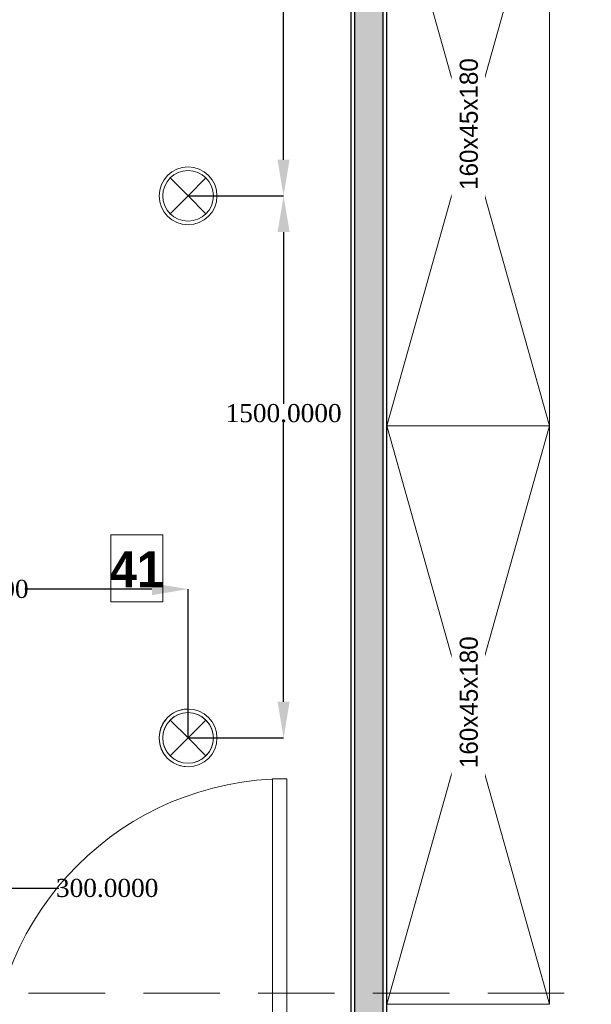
# Model space of a CAD drawing. Header units: millimetres. Extents: x 0 to 88385, y 0 to 41127.
# Tile 71 of 244: x 44652 to 46233, y 26807 to 29532. Entities that reach past the tile are written whole.
import ezdxf
from ezdxf import colors
from ezdxf.entities.mleader import LeaderData, LeaderLine
from ezdxf.math import Vec2, Vec3

# ---------------------------------------------------------------- set-up
doc = ezdxf.new("R2010")
doc.units = ezdxf.units.MM
doc.header["$MEASUREMENT"] = 0
doc.set_wipeout_variables(frame=1)
doc.linetypes.add('Hidden', pattern=[317.5, 211.666667, -105.833333])
doc.linetypes.add('Wipeout_Contour', pattern=[1000, 0, -1000])
for name, color, linetype in [('- განათება', 7, 'Continuous'), ('- საშტეფცელო როზეტები', 7, 'Continuous'), ('New_Structural - Bearing', 7, 'Continuous'), ('Structural - Bearing', 7, 'Continuous')]:
    doc.layers.add(name, color=color, linetype=linetype)
for name, color, linetype, lineweight in [('New_Annotation - Text_Pen_No__1', 7, 'Continuous', 13), ('New_Annotation - Text_Pen_No__20', 1, 'Continuous', 0), ('New_Archicad Doors_Pen_No__1', 7, 'Continuous', 13), ('New_Interior - Furniture _Pen_No__1', 7, 'Continuous', 13), ('New_Structural - Bearing_Pen_No__1', 7, 'Continuous', 13)]:
    doc.layers.add(name, color=color, linetype=linetype, lineweight=lineweight)
for name, color, linetype, lineweight, true_color in [('New_Interior - Lamp_Pen_No__77', 7, 'Continuous', 20, 0xffeb28), ('New_Structural - Bearing_Pen_No__5', 7, 'Continuous', 25, 0x40a5ff), ('New_Structural - Bearing_Pen_No__57', 7, 'Continuous', 25, 0xdcd214), ('Structural - Bearing_Pen_No__81', 7, 'Continuous', 20, 0x6a6a6a)]:
    doc.layers.add(name, color=color, linetype=linetype, lineweight=lineweight, true_color=true_color)
doc.styles.add('GENERATED_STYLE_2', font='txt')
doc.styles.add('GENERATED_STYLE_3', font='txt')
doc.styles.get("Standard").update_dxf_attribs({"font": 'sylfaen.ttf'})
doc.dimstyles.get("Standard").update_dxf_attribs({"dimtxt": 0.18, "dimasz": 0.18, "dimexe": 0.18, "dimexo": 0.0625, "dimgap": 0.09, "dimtad": 0, "dimtih": 1, "dimtoh": 1, "dimdec": 4, "dimzin": 0, "dimdsep": 46, "dimtxsty": 'Standard', "dimcen": 0.09, "dimadec": 0, "dimazin": 0, "dimtfac": 1, "dimtdec": 4, "dimtofl": 0, "dimtmove": 0, "dimatfit": 3, "dimfxl": 1, "dimtolj": 1, "dimtzin": 0, "dimarcsym": 0})

# ---------------------------------------------------------------- blocks, each defined once
blk = doc.blocks.new('Wall_63', base_point=(-38672.6, 22843.6))
at = {"layer": 'New_Structural - Bearing_Pen_No__57', "linetype": 'Continuous', "lineweight": 25, "true_color": 0xdcd214}
blk.add_hatch(color=52, dxfattribs=at).paths.add_polyline_path([(-38582.6, 30175.2), (-38662.6, 30175.2), (-38662.6, 22933.6), (-38582.6, 22933.6)])
at = {"layer": 'New_Structural - Bearing_Pen_No__5', "color": 161, "linetype": 'Continuous', "lineweight": 25, "true_color": 0x40a5ff}
for p, q in [((-38662.6, 30175.2), (-38662.6, 22933.6)), ((-38582.6, 22943.6), (-38582.6, 30175.2))]:
    blk.add_line(p, q, dxfattribs=at)
at = {"layer": 'New_Structural - Bearing_Pen_No__5', "color": 161, "linetype": 'Continuous', "lineweight": 25, "true_color": 0x40a5ff, "flags": 128}
for points in [[(-38672.6, 30175.2), (-38672.6, 26611.8)], [(-38572.6, 22943.6), (-38572.6, 30008.2)]]:
    blk.add_lwpolyline(points, dxfattribs=at)
blk = doc.blocks.new('Door_3')
at = {"layer": 'New_Archicad Doors_Pen_No__1', "color": 7, "linetype": 'Continuous', "lineweight": 13}
for p, q in [((370, 0), (370, 820)), ((370, 820), (410, 820)), ((410, 820), (410, 0)), ((-487, 0), (-487, 19)), ((-487, 19), (-437, 19)), ((-437, 0), (-487, 0)), ((-450, 0), (-487, 0)), ((-450, 0), (-487, 0)), ((-410, 0), (-450, 0)), ((-450, 0), (-450, -115)), ((-450, 0), (-450, -10)), ((-450, 0), (-450, -10)), ((-437, 19), (-437, 0)), ((-410, -115), (-410, 0)), ((410, 0), (370, 0)), ((450, 0), (410, 0)), ((410, 0), (410, -115)), ((437, 19), (487, 19)), ((437, 0), (437, 19)), ((487, 0), (437, 0)), ((450, -115), (450, 0)), ((450, 0), (450, -10)), ((450, 0), (450, -10)), ((450, 0), (487, 0)), ((450, 0), (487, 0)), ((487, 19), (487, 0)), ((-450, -10), (-450, -90)), ((-450, -10), (-450, -90)), ((450, -10), (450, -90)), ((450, -10), (450, -90)), ((-487, -119), (-487, -100)), ((-487, -100), (-437, -100)), ((-450, -100), (-487, -100)), ((-450, -100), (-487, -100)), ((-450, -90), (-450, -100)), ((-450, -90), (-450, -100)), ((-437, -100), (-437, -119)), ((437, -100), (487, -100)), ((437, -119), (437, -100)), ((450, -90), (450, -100)), ((450, -90), (450, -100)), ((450, -100), (487, -100)), ((450, -100), (487, -100)), ((487, -100), (487, -119)), ((-437, -119), (-487, -119)), ((-450, -115), (-410, -115)), ((410, -115), (450, -115)), ((487, -119), (437, -119))]:
    blk.add_line(p, q, dxfattribs=at)
blk.add_arc((410, 0), 820, 90, 180, dxfattribs=at)
blk = doc.blocks.new('Wall_76', base_point=(-38672.6, 26511.8))
at = {"layer": 'New_Structural - Bearing_Pen_No__57', "linetype": 'Continuous', "lineweight": 25, "true_color": 0xdcd214}
for points in [[(-40783.8, 26521.8), (-39709, 26521.8), (-39709, 26601.8), (-40783.8, 26601.8)], [(-38809, 26521.8), (-38672.6, 26521.8), (-38672.6, 26601.8), (-38809, 26601.8)]]:
    blk.add_hatch(color=52, dxfattribs=at).paths.add_polyline_path(points)
at = {"layer": 'New_Structural - Bearing_Pen_No__1', "color": 7, "linetype": 'Continuous', "lineweight": 13}
for p, q in [((-39709, 26611.8), (-39709, 26601.8)), ((-39709, 26601.8), (-39709, 26521.8)), ((-38809, 26611.8), (-38809, 26601.8)), ((-38809, 26601.8), (-38809, 26521.8)), ((-39709, 26521.8), (-39709, 26511.8)), ((-38809, 26521.8), (-38809, 26511.8))]:
    blk.add_line(p, q, dxfattribs=at)
at = {"layer": 'New_Structural - Bearing_Pen_No__1', "color": 7, "linetype": 'Continuous', "lineweight": 13, "flags": 128}
for points in [[(-40783.8, 26521.8), (-40783.8, 26601.8)], [(-38672.6, 26521.8), (-38672.6, 26601.8)]]:
    blk.add_lwpolyline(points, dxfattribs=at)
at = {"layer": 'New_Structural - Bearing_Pen_No__5', "color": 161, "linetype": 'Continuous', "lineweight": 25, "true_color": 0x40a5ff}
for p, q in [((-39709, 26601.8), (-40783.8, 26601.8)), ((-39709, 26611.8), (-39746, 26611.8)), ((-38809, 26611.8), (-38772, 26611.8)), ((-38672.6, 26601.8), (-38809, 26601.8)), ((-40783.8, 26521.8), (-39709, 26521.8)), ((-39709, 26511.8), (-39746, 26511.8)), ((-38809, 26521.8), (-38672.6, 26521.8)), ((-38809, 26511.8), (-38772, 26511.8))]:
    blk.add_line(p, q, dxfattribs=at)
at = {"layer": 'New_Structural - Bearing_Pen_No__5', "color": 161, "linetype": 'Continuous', "lineweight": 25, "true_color": 0x40a5ff, "flags": 128}
for points in [[(-39709, 26611.8), (-40783.8, 26611.8)], [(-38672.6, 26611.8), (-38809, 26611.8)], [(-40783.8, 26511.8), (-39709, 26511.8)], [(-38809, 26511.8), (-38672.6, 26511.8)]]:
    blk.add_lwpolyline(points, dxfattribs=at)
at = {"layer": 'New_Archicad Doors_Pen_No__1', "color": 7, "linetype": 'Continuous', "lineweight": 13, "zscale": 1000}
blk.add_blockref('Door_3', (-39259, 26611.8), dxfattribs=at)
blk = doc.blocks.new('Wardrobe 01_2')
at = {"layer": 'New_Interior - Furniture _Pen_No__1', "color": 7, "linetype": 'Continuous', "lineweight": 13}
for p, q in [((1600, 0), (0, 450)), ((0, 0), (1600, 450))]:
    blk.add_line(p, q, dxfattribs=at)
at = {"layer": 'New_Interior - Furniture _Pen_No__1', "color": 7, "linetype": 'Continuous', "lineweight": 13, "flags": 128}
blk.add_lwpolyline([(0, 0), (1600, 0), (1600, 450), (0, 450)], close=True, dxfattribs=at)
blk = doc.blocks.new('Beam_12', base_point=(-47008.8, 26663))
at = {"layer": 'Structural - Bearing_Pen_No__81', "color": 251, "linetype": 'Hidden', "lineweight": 20, "true_color": 0x6a6a6a}
blk.add_line((-40833.8, 26838), (-35183.8, 26838), dxfattribs=at)
blk = doc.blocks.new('Recessed Spot')
at = {"layer": 'New_Interior - Lamp_Pen_No__77', "color": 2, "linetype": 'Continuous', "lineweight": 20, "true_color": 0xffeb28}
for q in [(-49.5, 49.5), (49.5, 49.5), (-49.5, -49.5), (49.5, -49.5)]:
    blk.add_line((0, 0), q, dxfattribs=at)
at = {"layer": 'New_Interior - Lamp_Pen_No__77', "color": 2, "linetype": 'Continuous', "lineweight": 20, "true_color": 0xffeb28, "flags": 128}
blk.add_lwpolyline([(80, 0, 1), (-80, 0, 1)], format="xyb", close=True, dxfattribs=at)
at = {"layer": 'New_Interior - Lamp_Pen_No__77', "color": 2, "linetype": 'Continuous', "lineweight": 20, "true_color": 0xffeb28}
blk.add_circle((0, 0), 70, dxfattribs=at)
blk = doc.blocks.new('*D532')
at = {"layer": '- საშტეფცელო როზეტები', "color": 0, "lineweight": -2, "transparency": 16777216}
for p, q in [((44231.2, 26624.8), (44231.2, 27129.2)), ((44331.2, 27129), (44431.2, 27129)), ((44531.2, 26611.9), (44531.2, 27129.2)), ((44531.2, 27129), (44760.4, 27129))]:
    blk.add_line(p, q, dxfattribs=at)
at = {"layer": '- საშტეფცელო როზეტები', "color": 0, "transparency": 16777216}
for points in [[(44331.2, 27145.7), (44331.2, 27112.3), (44231.2, 27129)], [(44431.2, 27145.7), (44431.2, 27112.3), (44531.2, 27129)]]:
    blk.add_solid(points, dxfattribs=at)
at = {"layer": 'Defpoints', "color": 0, "transparency": 16777216}
for p in [(44231.2, 27129), (44231.2, 26624.8), (44531.2, 26611.8)]:
    blk.add_point(p, dxfattribs=at)
at = {"layer": '- საშტეფცელო როზეტები', "color": 0, "transparency": 16777216, "insert": (44893.9, 27129), "char_height": 50, "attachment_point": 5}
blk.add_mtext('\\A1;{\\fSylfaen|b0|i0|c0|p18;300.0000}', dxfattribs=at)
blk = doc.blocks.new('*D651')
at = {"layer": '- განათება', "color": 0, "lineweight": -2, "transparency": 16777216}
for p, q in [((45117.7, 30402.6), (45382, 30402.6)), ((45381.8, 30302.6), (45381.8, 29825.3)), ((45381.8, 29144.6), (45381.8, 29774.1)), ((45117.7, 29044.6), (45382, 29044.6))]:
    blk.add_line(p, q, dxfattribs=at)
at = {"layer": '- განათება', "color": 0, "transparency": 16777216}
for points in [[(45365.1, 30302.6), (45398.4, 30302.6), (45381.8, 30402.6)], [(45365.1, 29144.6), (45398.4, 29144.6), (45381.8, 29044.6)]]:
    blk.add_solid(points, dxfattribs=at)
at = {"layer": 'Defpoints', "color": 0, "transparency": 16777216}
for p in [(45117.6, 30402.6), (45117.6, 29044.6), (45381.8, 29044.6)]:
    blk.add_point(p, dxfattribs=at)
at = {"layer": '- განათება', "color": 0, "transparency": 16777216, "insert": (45381.8, 29799.7), "char_height": 50, "attachment_point": 5}
blk.add_mtext('\\A1;{\\fSylfaen|b0|i0|c0|p18;1358.0318}', dxfattribs=at)
blk = doc.blocks.new('*D652')
at = {"layer": '- განათება', "color": 0, "lineweight": -2, "transparency": 16777216}
for p, q in [((45117.7, 29044.6), (45382.1, 29044.6)), ((45382, 28944.6), (45382, 28468.7)), ((45382, 27644.6), (45382, 28417.4)), ((45117.7, 27544.6), (45382.1, 27544.6))]:
    blk.add_line(p, q, dxfattribs=at)
at = {"layer": '- განათება', "color": 0, "transparency": 16777216}
for points in [[(45365.3, 28944.6), (45398.6, 28944.6), (45382, 29044.6)], [(45365.3, 27644.6), (45398.6, 27644.6), (45382, 27544.6)]]:
    blk.add_solid(points, dxfattribs=at)
at = {"layer": 'Defpoints', "color": 0, "transparency": 16777216}
for p in [(45117.6, 29044.6), (45117.6, 27544.6), (45382, 27544.6)]:
    blk.add_point(p, dxfattribs=at)
at = {"layer": '- განათება', "color": 0, "transparency": 16777216, "insert": (45382, 28443), "char_height": 50, "attachment_point": 5}
blk.add_mtext('\\A1;{\\fSylfaen|b0|i0|c0|p18;1500.0000}', dxfattribs=at)
blk = doc.blocks.new('*D653')
at = {"layer": '- განათება', "color": 0, "lineweight": -2, "transparency": 16777216}
for p, q in [((43917.6, 27544.7), (43917.6, 27956.6)), ((44017.6, 27956.5), (44366.5, 27956.5)), ((45017.6, 27956.5), (44665.7, 27956.5)), ((45117.6, 27544.7), (45117.6, 27956.6))]:
    blk.add_line(p, q, dxfattribs=at)
at = {"layer": '- განათება', "color": 0, "transparency": 16777216}
for points in [[(44017.6, 27973.1), (44017.6, 27939.8), (43917.6, 27956.5)], [(45017.6, 27973.1), (45017.6, 27939.8), (45117.6, 27956.5)]]:
    blk.add_solid(points, dxfattribs=at)
at = {"layer": 'Defpoints', "color": 0, "transparency": 16777216}
for p in [(43917.6, 27956.5), (43917.6, 27544.6), (45117.6, 27544.6)]:
    blk.add_point(p, dxfattribs=at)
at = {"layer": '- განათება', "color": 0, "transparency": 16777216, "insert": (44516.1, 27956.5), "char_height": 50, "attachment_point": 5}
blk.add_mtext('\\A1;{\\fSylfaen|b0|i0|c0|p18;1200.0000}', dxfattribs=at)
blk = doc.blocks.new('AVARIULI GANATEBA')
at = {"layer": '- განათება', "color": 3, "linetype": 'Continuous', "lineweight": 20}
for q in [(-49.5, 49.5), (49.5, 49.5), (-49.5, -49.5), (49.5, -49.5)]:
    blk.add_line((0, 0), q, dxfattribs=at)
for major_axis, start_param, end_param in [((56.6, 56.6), 0.785398, 3.926991), ((-49.5, 49.5), 2.356194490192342, 8.639379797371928), ((56.6, 56.6), 3.926991, 7.068583)]:
    blk.add_ellipse((0, 0), major_axis=major_axis, ratio=1, start_param=start_param, end_param=end_param, dxfattribs=at)

msp = doc.modelspace()

# ---------------------------------------------------------------- block references
at = {"layer": '- განათება', "color": 2, "linetype": 'Continuous', "lineweight": 20, "true_color": 0xffeb28, "zscale": 1000}
for p in [(45117.6493, 29044.61271), (45117.6493, 27544.61271)]:
    msp.add_blockref('Recessed Spot', p, dxfattribs=at)
at = {"layer": '- განათება', "color": 1}
msp.add_blockref('AVARIULI GANATEBA', (45117.6493, 27544.61271), dxfattribs=at)
at = {"layer": 'New_Interior - Furniture _Pen_No__1', "color": 7, "linetype": 'Continuous', "lineweight": 13, "xscale": -1, "zscale": 1000, "rotation": 90}
for p in [(46117.6493, 30008.24177), (46117.6493, 28408.24177)]:
    msp.add_blockref('Wardrobe 01_2', p, dxfattribs=at)
at = {"layer": 'New_Structural - Bearing', "color": 7, "lineweight": 35}
for name, p in [('Wall_63', (45567.6493, 22843.6013)), ('Wall_76', (45567.6493, 26511.80438))]:
    msp.add_blockref(name, p, dxfattribs=at)
at = {"layer": 'Structural - Bearing', "color": 251, "lineweight": 20, "true_color": 0x6a6a6a}
msp.add_blockref('Beam_12', (37231.5059, 26662.98097), dxfattribs=at)

# ---------------------------------------------------------------- dimensions: what is measured, and where the dimension line sits
at = {"layer": '- განათება', "color": 1}
for base, p1, p2, picture, middle in [((45381.77027, 29044.61271), (45117.6493, 30402.64453), (45117.6493, 29044.61271), '*D651', (45381.77027, 29799.70122)), ((45381.95027, 27544.61271), (45117.6493, 29044.61271), (45117.6493, 27544.61271), '*D652', (45381.95027, 28443.04778))]:
    dim = msp.add_linear_dim(base=base, p1=p1, p2=p2, angle=270, text='{\\fSylfaen|b0|i0|c0|p18;<>}', dimstyle='Standard', override={"dimtxt": 50, "dimasz": 100}, dxfattribs=at)
    dim.commit()
    dim.dimension.update_dxf_attribs({"geometry": picture, "text_midpoint": middle, "dimtype": 160})
at = {"layer": '- საშტეფცელო როზეტები', "color": 1}
dim = msp.add_linear_dim(base=(44231.2449, 27129), p1=(44531.24491, 26611.80438), p2=(44231.2449, 26624.77553), angle=180, text='{\\fSylfaen|b0|i0|c0|p18;<>}', dimstyle='Standard', override={"dimtxt": 50, "dimasz": 100}, dxfattribs=at)
dim.commit()
dim.dimension.update_dxf_attribs({"geometry": '*D532', "text_midpoint": (44893.89113, 27129), "dimtype": 160})

# ---------------------------------------------------------------- wipeouts: each hides what was drawn before it
at = {"color": 1, "linetype": 'Continuous', "lineweight": 0, "ltscale": 241171.890915}
msp.add_wipeout([(44903.92299, 27921.39345), (45047.92305, 27921.39345), (45047.92305, 28106.24205), (44903.92299, 28106.24205)], dxfattribs=at).dxf.layer = 'New_Annotation - Text_Pen_No__20'

# ---------------------------------------------------------------- next in the draw order: linework, layer by layer
at = {"layer": 'New_Annotation - Text_Pen_No__20', "color": 1, "linetype": 'Continuous', "lineweight": 0, "flags": 128}
msp.add_lwpolyline([(44903.92299, 27921.39345), (45047.92305, 27921.39345), (45047.92305, 28106.24205), (44903.92299, 28106.24205), (44903.92299, 27921.39345)], close=True, dxfattribs=at)

# ---------------------------------------------------------------- next in the draw order: texts
at = {"layer": 'New_Annotation - Text_Pen_No__20', "color": 1, "linetype": 'Continuous', "lineweight": 0, "insert": (44975.92302, 28061.02994), "char_height": 100, "attachment_point": 2, "style": 'GENERATED_STYLE_3'}
msp.add_mtext('\\A1;{\\pqc;\\fBOG 2018|b1|i0|c0|p0;\\W1.000000;41}', dxfattribs=at)

# ---------------------------------------------------------------- next in the draw order: dimensions: what is measured, and where the dimension line sits
at = {"layer": '- განათება', "color": 1}
dim = msp.add_linear_dim(base=(43917.6493, 27956.46818), p1=(45117.6493, 27544.61271), p2=(43917.6493, 27544.61271), angle=180, text='{\\fSylfaen|b0|i0|c0|p18;<>}', dimstyle='Standard', override={"dimtxt": 50, "dimasz": 100}, dxfattribs=at)
dim.commit()
dim.dimension.update_dxf_attribs({"geometry": '*D653', "text_midpoint": (44516.08438, 27956.46818), "dimtype": 160})

# ---------------------------------------------------------------- next in the draw order: wipeouts: each hides what was drawn before it
at = {"color": 7, "linetype": 'Wipeout_Contour', "lineweight": 13, "ltscale": 240968.662645}
msp.add_wipeout([(45938.8611, 29037.96277), (45938.8611, 29448.87259), (45846.4368, 29448.87259), (45846.4368, 29037.96277)], dxfattribs=at).dxf.layer = 'New_Annotation - Text_Pen_No__1'
at = {"color": 7, "linetype": 'Wipeout_Contour', "lineweight": 13, "ltscale": 236206.9931}
msp.add_wipeout([(45938.8611, 27437.96277), (45938.8611, 27848.87259), (45846.4368, 27848.87259), (45846.4368, 27437.96277)], dxfattribs=at).dxf.layer = 'New_Annotation - Text_Pen_No__1'

# ---------------------------------------------------------------- next in the draw order: texts
at = {"layer": 'New_Annotation - Text_Pen_No__1', "color": 7, "linetype": 'Continuous', "lineweight": 13, "char_height": 50, "attachment_point": 2, "rotation": 90, "style": 'GENERATED_STYLE_2'}
for insert in [(45869.11559, 29243.41768), (45869.11559, 27643.41768)]:
    msp.add_mtext('\\A1;{\\pqc;\\fBOG 2018|b0|i0|c0|p0;\\W1.000000;1\\fBOG 2018|b0|i0|c0|p0;\\W1.000000;6\\fBOG 2018|b0|i0|c0|p0;\\W1.000000;0x45x180}', dxfattribs=dict(at, insert=insert))

# ---------------------------------------------------------------- next in the draw order: leaders
at = {"color": 5}
ml = msp.add_multileader_mtext('Standard', dxfattribs=at)
ml.set_content('ნეოტეკის  ფარი', color=5)
ml.set_leader_properties()
ml.build(insert=Vec2(0, 0))
ml.multileader.update_dxf_attribs({"text_right_attachment_type": 6, "dogleg_length": 50, "arrow_head_size": 100})
ctx = ml.context
ctx.base_point, ctx.char_height, ctx.arrow_head_size, ctx.landing_gap_size, ctx.plane_origin = Vec3(50468.91, 32218.71661), 100, 100, 0.09, Vec3(56312.8393, 27064.407)
ctx.right_attachment = 6
notes = []
notes.append((ctx, [(0, (0, 0, 0), (0, 0), (1, 0), 1, [])]))
ctx.mtext.insert, ctx.mtext.width, ctx.mtext.flow_direction = Vec3(50469, 32288.46183), 1402.7684334, 5
ml = msp.add_multileader_mtext('Standard', dxfattribs=at)
ml.set_content('ნეოტეკის \\Pრეკი', color=5)
ml.set_leader_properties()
ml.build(insert=Vec2(0, 0))
ml.multileader.update_dxf_attribs({"text_right_attachment_type": 6, "dogleg_length": 50, "arrow_head_size": 100})
ctx = ml.context
ctx.base_point, ctx.char_height, ctx.arrow_head_size, ctx.landing_gap_size, ctx.plane_origin = Vec3(52433.92127, 31594.41315), 100, 100, 0.09, Vec3(58277.85057, 26439.85585)
ctx.right_attachment = 6
notes.append((ctx, [(0, (0, 0, 0), (0, 0), (1, 0), 1, [])]))
ctx.mtext.insert, ctx.mtext.width, ctx.mtext.flow_direction = Vec3(52434.01127, 31663.91068), 1402.7684334, 5
ml = msp.add_multileader_mtext('Standard', dxfattribs=at)
ml.set_content('ნეოტეკის ფარი', color=5)
ml.set_leader_properties()
ml.build(insert=Vec2(0, 0))
ml.multileader.update_dxf_attribs({"text_right_attachment_type": 6, "dogleg_length": 50, "arrow_head_size": 100})
ctx = ml.context
ctx.base_point, ctx.char_height, ctx.arrow_head_size, ctx.landing_gap_size, ctx.plane_origin, ctx.plane_x_axis, ctx.plane_y_axis = Vec3(52750.59611, 30623.37284), 100, 100, 0.09, Vec3(48445.57174, 24617.92422), Vec3(0, -1), Vec3(1, 0)
ctx.right_attachment = 6
notes.append((ctx, [(0, (0, 0, 0), (0, 0), (1, 0), 1, [])]))
ctx.mtext.insert, ctx.mtext.text_direction, ctx.mtext.rotation, ctx.mtext.width, ctx.mtext.flow_direction = Vec3(52820.34133, 30623.28284), Vec3(0, -1), 4.7123889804, 1402.7684334, 5
ml = msp.add_multileader_mtext('Standard', dxfattribs=at)
ml.set_content('ელ. ფარების ადგილი', color=5)
ml.set_leader_properties()
ml.build(insert=Vec2(0, 0))
ml.multileader.update_dxf_attribs({"text_right_attachment_type": 6, "dogleg_length": 50, "arrow_head_size": 100})
ctx = ml.context
ctx.base_point, ctx.char_height, ctx.arrow_head_size, ctx.landing_gap_size, ctx.plane_origin = Vec3(52207.87269, 28518.35488), 100, 100, 0.09, Vec3(58051.80199, 23364.78837)
ctx.right_attachment = 6
notes.append((ctx, [(0, (0, 0, 0), (0, 0), (1, 0), 1, [])]))
ctx.mtext.insert, ctx.mtext.width, ctx.mtext.flow_direction = Vec3(52207.96269, 28588.8432), 1402.7684334, 5
for ctx, leaders in notes:
    for number, flags, end, landing, length, lines in leaders:
        leader = LeaderData()
        leader.index, (leader.has_last_leader_line, leader.has_dogleg_vector, leader.attachment_direction) = number, flags
        leader.last_leader_point, leader.dogleg_vector, leader.dogleg_length = Vec3(end), Vec3(landing), length
        for number, points, colour, breaks in lines:
            line = LeaderLine()
            line.index, line.vertices, line.color, line.breaks = number, Vec3.list(points), colors.encode_raw_color(colour), breaks
            leader.lines.append(line)
        ctx.leaders.append(leader)

doc.saveas('drawing.dxf')
